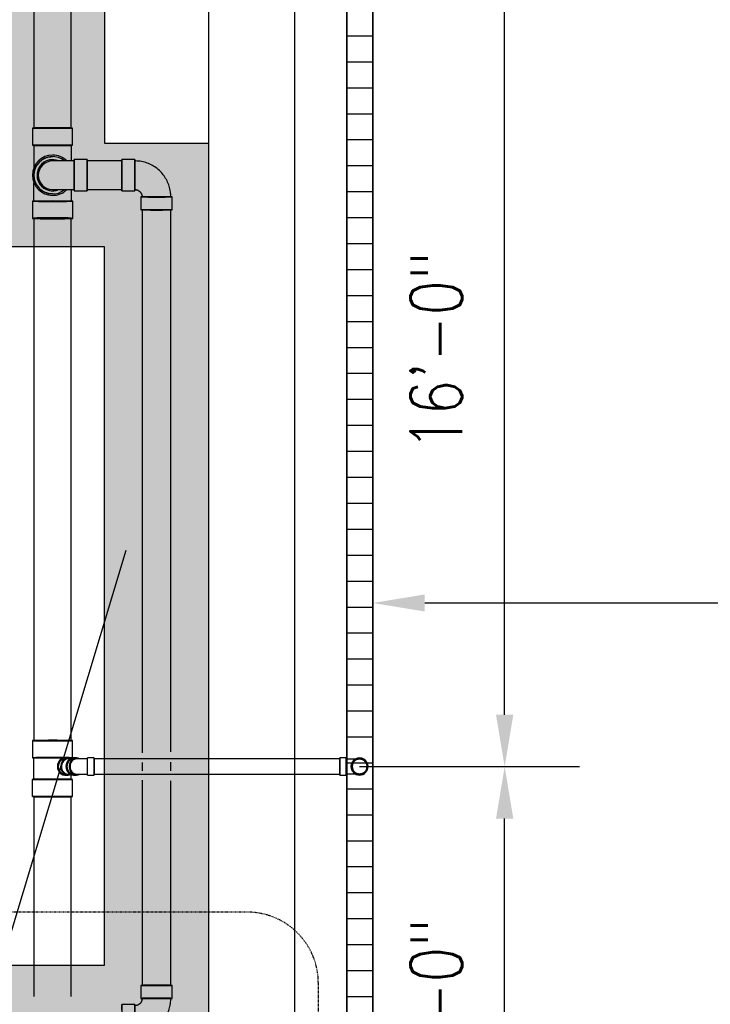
# Model space of a CAD drawing. Header units: inches. Extents: x -783 to 21281, y 0 to 3129.
# Tile 6 of 32: x 185 to 345, y 946 to 1174. Entities that reach past the tile are written whole.
import ezdxf
from ezdxf import colors
from ezdxf.entities.mleader import LeaderData, LeaderLine
from ezdxf.math import Vec2, Vec3

# ---------------------------------------------------------------- set-up
doc = ezdxf.new("R2010")
doc.units = ezdxf.units.IN
doc.header["$MEASUREMENT"] = 0
doc.linetypes.add('Dash', pattern=[0.25, 0.125, -0.125])
for name, color, linetype in [('A-DETL-THIN', 151, 'Continuous'), ('M-EQPM', 50, 'Continuous'), ('P-PIPE', 3, 'Continuous'), ('S-ANNO-DIMS', 1, 'Continuous'), ('S-ANNO-NOTE', 2, 'Continuous'), ('S-ANNO-SYMB', 2, 'Continuous')]:
    doc.layers.add(name, color=color, linetype=linetype)
doc.layers.add('A-WALL-PATT', color=9, linetype='Continuous', true_color=0x808080)
doc.styles.add('Annotative', font='romans.shx', dxfattribs={"width": 0.8, "height": 0.125})
doc.dimstyles.new('Annotative', dxfattribs={"dimscale": 0, "dimtxt": 0.125, "dimasz": 0.125, "dimexe": 0.18, "dimexo": 0.0625, "dimgap": 0.09, "dimtad": 1, "dimdec": 3, "dimzin": 3, "dimdsep": 46, "dimlunit": 4, "dimtxsty": 'Annotative', "dimcen": 0.09, "dimclrt": 2, "dimazin": 2, "dimtfac": 1, "dimtdec": 3, "dimtmove": 0, "dimatfit": 0, "dimfxl": 1, "dimtfill": 1, "dimfrac": 2, "dimtolj": 1, "dimtzin": 0, "dimarcsym": 0})
pattern_1 = [(228.0127875, (0.72, 1), (-8, -9), [0.134536, -13.31908805]), (184.9697407, (0.63, 0.9), (12, 1), [0.230868, -22.85592476]), (132.510447, (0.4, 0.88), (10, -11), [0.162788, -16.1160326]), (267.273689, (0.01, 0.63), (1, 20), [0.210238, -20.81355804]), (292.8336542, (0, 0.42), (-5, 12), [0.206155, -20.40937313]), (357.273689, (0.08, 0.23), (-20, 1), [0.210238, -20.81355804]), (37.6942405, (0.29, 0.22), (-13, -10), [0.278029, -27.52484855]), (72.2553284, (0.51, 0.39), (7, 22), [0.262488, -25.9863215]), (121.4295656, (0.59, 0.64), (-8, 13), [0.21095, -20.8840731]), (175.2363583, (0.48, 0.82), (11, -1), [0.240832, -11.80076258]), (222.3974378, (0.24, 0.84), (-12, -11), [0.311448, -30.833375]), (138.814075, (1, 0.62), (-7, 6), [0.106301, -10.5238448]), (171.4692344, (0.92, 0.69), (13, -2), [0.202237, -20.0215114]), (225, (0.72, 0.72), (-1e-16, -1), [0.141421, -1.27279256]), (203.1985905, (0.65, 0.84), (5, 2), [0.076158, -7.5396151]), (291.8014095, (0.58, 0.81), (-1, 3), [0.107703, -5.2774618]), (30.9637565, (0.62, 0.71), (3, 2), [0.174929, -5.6560229]), (161.565051, (0.77, 0.8), (2, -1), [0.126491, -3.03578666]), (16.3895403, (0, 0.81), (10, 3), [0.1772, -17.54284515]), (70.346176, (0.17, 0.86), (-4, -11), [0.148661, -14.71740775]), (293.1985905, (0.77, 1), (-2, 5), [0.152315, -7.4634581]), (343.6104597, (0.83, 0.86), (-10, 3), [0.1772, -17.54284515]), (339.443955, (0, 0.19), (-5, 2), [0.17088, -8.37312375]), (294.7751406, (0.16, 0.13), (-5, 11), [0.143178, -14.17464306]), (66.8014095, (0.78, 0), (2, 5), [0.152315, -7.4634581]), (17.3540246, (0.84, 0.14), (-13, -4), [0.167631, -16.5954236]), (69.443955, (0.29, 0), (-2, -5), [0.08544, -8.45856375]), (101.3099325, (0.72, 0), (-1, 4), [0.05099, -5.0480295]), (165.9637565, (0.71, 0.05), (3, -1), [0.206155, -3.91695063]), (186.009006, (0.51, 0.1), (10, 1), [0.19105, -18.91392317]), (303.690068, (0.62, 0.62), (-1, 2), [0.144222, -3.46132928]), (353.1572266, (0.7, 0.5), (17, -2), [0.251794, -24.92756262]), (60.945396, (0.95, 0.47), (-4, -7), [0.102956, -10.19267414]), (90, (1, 0.56), (-1, 1), [0.06, -0.94]), (120.2564372, (0.49, 0.13), (4, -7), [0.138924, -13.75352]), (48.0127875, (0.42, 0.25), (8, 9), [0.269072, -13.18455205]), (0, (0.6, 0.45), (1, 1), [0.26, -0.74]), (325.3048465, (0.86, 0.45), (10, -7), [0.158114, -15.6532743]), (254.054604, (0.99, 0.36), (-1, -4), [0.145602, -7.1345079]), (207.6459754, (0.95, 0.22), (-19, -10), [0.237065, -23.46947418]), (175.4260787, (0.74, 0.11), (-13, 1), [0.250799, -24.8290734])]

# ---------------------------------------------------------------- blocks, each defined once
blk = doc.blocks.new('Bend - PVC - Sch 40 - DWV_USACE - Standard-1141580-00_SP_Foundation Drainage Plan-TO FDN_DOC')
at = {"layer": 'P-PIPE'}
for p, q in [((196.42, 1131.78), (196.42, 1127.78)), ((205.73, 1127.78), (205.73, 1131.78))]:
    blk.add_line(p, q, dxfattribs=at)
at = {"layer": 'P-PIPE', "flags": 128}
for points in [[(196.76, 1137.78), (196.77, 1137.95), (196.78, 1138.13), (196.8, 1138.3), (196.82, 1138.47), (196.85, 1138.64), (196.89, 1138.81), (196.93, 1138.97), (196.98, 1139.14), (197.04, 1139.3), (197.11, 1139.46), (197.18, 1139.62), (197.25, 1139.77), (197.34, 1139.92), (197.42, 1140.07), (197.52, 1140.22), (197.62, 1140.36), (197.73, 1140.49), (197.84, 1140.62), (197.95, 1140.75), (198.07, 1140.87), (198.2, 1140.99), (198.33, 1141.1), (198.47, 1141.21), (198.61, 1141.31), (198.75, 1141.41), (198.9, 1141.5), (199.05, 1141.58), (199.2, 1141.66), (199.36, 1141.73), (199.52, 1141.8), (199.68, 1141.86), (199.84, 1141.91), (200.01, 1141.96), (200.18, 1142), (200.35, 1142.03), (200.52, 1142.06), (200.69, 1142.07), (200.86, 1142.09), (201.03, 1142.09), (201.08, 1142.09)], [(201.08, 1133.47), (200.9, 1133.47), (200.73, 1133.48), (200.56, 1133.5), (200.39, 1133.52), (200.22, 1133.55), (200.05, 1133.59), (199.88, 1133.64), (199.72, 1133.69), (199.56, 1133.74), (199.4, 1133.81), (199.24, 1133.88), (199.08, 1133.95), (198.93, 1134.04), (198.79, 1134.13), (198.64, 1134.22), (198.5, 1134.32), (198.36, 1134.43), (198.23, 1134.54), (198.11, 1134.65), (197.98, 1134.78), (197.87, 1134.9), (197.75, 1135.03), (197.65, 1135.17), (197.54, 1135.31), (197.45, 1135.45), (197.36, 1135.6), (197.27, 1135.75), (197.2, 1135.9), (197.12, 1136.06), (197.06, 1136.22), (197, 1136.38), (196.95, 1136.54), (196.9, 1136.71), (196.86, 1136.88), (196.83, 1137.05), (196.8, 1137.22), (196.78, 1137.39), (196.77, 1137.56), (196.77, 1137.73), (196.76, 1137.78)], [(196.76, 1131.78), (196.76, 1132.02), (196.76, 1132.27), (196.76, 1132.51), (196.76, 1132.75), (196.76, 1132.98), (196.76, 1133.22), (196.76, 1133.45), (196.76, 1133.68), (196.76, 1133.91), (196.76, 1134.14), (196.76, 1134.36), (196.76, 1134.57), (196.76, 1134.78), (196.76, 1134.99), (196.76, 1135.19), (196.76, 1135.39), (196.76, 1135.58), (196.76, 1135.76), (196.76, 1136.03)], [(205.39, 1134.47), (205.39, 1133.45), (205.39, 1133.22), (205.39, 1132.98), (205.39, 1132.75), (205.39, 1132.51), (205.39, 1132.27), (205.39, 1132.02), (205.39, 1131.78), (205.39, 1131.78)]]:
    blk.add_lwpolyline(points, dxfattribs=at)
at = {"layer": 'P-PIPE'}
for radius, start, end in [(4.66, 89.98, 269.98), (4.66, 89.98, 269.98), (4.66, 45.359, 89.98), (4.66, 67.6903, 89.98), (4.31, 50.185, 309.815), (4.66, 269.98, 314.641), (4.66, 269.98, 292.1312)]:
    blk.add_arc((201.08, 1137.78), radius, start, end, dxfattribs=at)
for centre, major_axis, start_param, end_param in [((201.08, 1131.78), (-4.66, 0), 4.712389, 7.853982), ((201.08, 1131.78), (-4.31, 0), 4.712389, 7.853982), ((201.08, 1131.78), (-4.66, 0), 1.570796, 4.712389), ((201.08, 1131.78), (-4.31, 0), 1.570796, 4.712389), ((201.07, 1127.78), (-4.66, 0), 4.712389, 7.853982), ((201.07, 1127.78), (-4.66, 0), 1.570796, 4.712389)]:
    blk.add_ellipse(centre, major_axis=major_axis, ratio=0.010271, start_param=start_param, end_param=end_param, dxfattribs=at)
blk = doc.blocks.new('Bend - PVC - Sch 40 - DWV_USACE - Standard-V11-00_SP_Foundation Drainage Plan-TO FDN_DOC')
at = {"layer": 'P-PIPE'}
for p, q in [((260.93, 1003.13), (259.43, 1003.13)), ((259.43, 1001.15), (259.43, 1003.13)), ((259.43, 1003.13), (259.43, 1001.15)), ((259.43, 1001.15), (259.43, 999.17)), ((259.43, 999.17), (259.43, 1001.15)), ((260.93, 1001.15), (260.93, 1003.13)), ((260.93, 1003.13), (260.93, 1001.15)), ((260.93, 1002.9), (261.06, 1002.9)), ((260.93, 1001.15), (260.93, 999.17)), ((260.93, 999.17), (260.93, 1001.15)), ((260.93, 1001.15), (260.93, 1001.15)), ((260.93, 1001.15), (260.93, 1001.15)), ((262.02, 1001.16), (262.02, 1001.15)), ((265.98, 1001.15), (265.98, 1001.16)), ((259.43, 999.17), (260.93, 999.17))]:
    blk.add_line(p, q, dxfattribs=at)
at = {"layer": 'P-PIPE', "flags": 128}
for points in [[(261.08, 1002.9), (261.18, 1002.9), (261.3, 1002.9), (261.42, 1002.9), (261.54, 1002.9), (261.66, 1002.9), (261.78, 1002.9), (261.9, 1002.9), (262.01, 1002.9), (262.13, 1002.9), (262.24, 1002.9), (262.35, 1002.9), (262.46, 1002.9), (262.56, 1002.9), (262.66, 1002.9), (262.76, 1002.9), (262.86, 1002.9), (262.95, 1002.9), (263.04, 1002.9), (263.13, 1002.9), (263.22, 1002.9), (263.3, 1002.9), (263.37, 1002.9), (263.44, 1002.9), (263.51, 1002.9), (263.58, 1002.9), (263.64, 1002.9), (263.69, 1002.9), (263.74, 1002.9), (263.79, 1002.9), (263.83, 1002.9), (263.87, 1002.9), (263.9, 1002.9), (263.93, 1002.9), (263.95, 1002.9), (263.97, 1002.9), (263.98, 1002.9), (263.99, 1002.9), (264, 1002.9), (264, 1002.9)], [(262.25, 1001.15), (262.25, 1001.22), (262.25, 1001.29), (262.26, 1001.36), (262.27, 1001.43), (262.28, 1001.5), (262.3, 1001.57), (262.32, 1001.64), (262.34, 1001.7), (262.36, 1001.77), (262.39, 1001.83), (262.41, 1001.9), (262.45, 1001.96), (262.48, 1002.02), (262.51, 1002.08), (262.55, 1002.14), (262.59, 1002.2), (262.64, 1002.25), (262.68, 1002.31), (262.73, 1002.36), (262.78, 1002.41), (262.83, 1002.46), (262.88, 1002.5), (262.94, 1002.55), (262.99, 1002.59), (263.05, 1002.63), (263.11, 1002.66), (263.17, 1002.7), (263.23, 1002.73), (263.3, 1002.76), (263.36, 1002.78), (263.43, 1002.81), (263.5, 1002.83), (263.56, 1002.85), (263.63, 1002.86), (263.7, 1002.88), (263.77, 1002.89), (263.84, 1002.9), (263.91, 1002.9), (263.98, 1002.9), (264, 1002.9)], [(264, 999.4), (263.93, 999.4), (263.86, 999.41), (263.79, 999.42), (263.72, 999.43), (263.65, 999.44), (263.58, 999.45), (263.51, 999.47), (263.45, 999.49), (263.38, 999.52), (263.32, 999.54), (263.25, 999.57), (263.19, 999.6), (263.13, 999.63), (263.07, 999.67), (263.01, 999.71), (262.95, 999.75), (262.9, 999.79), (262.84, 999.84), (262.79, 999.88), (262.74, 999.93), (262.69, 999.99), (262.65, 1000.04), (262.61, 1000.09), (262.56, 1000.15), (262.52, 1000.21), (262.49, 1000.27), (262.45, 1000.33), (262.42, 1000.39), (262.39, 1000.45), (262.37, 1000.52), (262.34, 1000.58), (262.32, 1000.65), (262.3, 1000.72), (262.29, 1000.79), (262.27, 1000.86), (262.26, 1000.92), (262.25, 1000.99), (262.25, 1001.06), (262.25, 1001.13), (262.25, 1001.15)], [(264, 1002.9), (264.07, 1002.9), (264.14, 1002.9), (264.21, 1002.89), (264.28, 1002.88), (264.35, 1002.87), (264.41, 1002.85), (264.48, 1002.83), (264.55, 1002.81), (264.61, 1002.79), (264.68, 1002.76), (264.74, 1002.74), (264.81, 1002.71), (264.87, 1002.67), (264.93, 1002.64), (264.99, 1002.6), (265.04, 1002.56), (265.1, 1002.51), (265.15, 1002.47), (265.2, 1002.42), (265.25, 1002.37), (265.3, 1002.32), (265.35, 1002.27), (265.39, 1002.21), (265.43, 1002.16), (265.47, 1002.1), (265.51, 1002.04), (265.54, 1001.98), (265.57, 1001.92), (265.6, 1001.85), (265.63, 1001.79), (265.65, 1001.72), (265.67, 1001.65), (265.69, 1001.59), (265.71, 1001.52), (265.72, 1001.45), (265.73, 1001.38), (265.74, 1001.31), (265.75, 1001.24), (265.75, 1001.17), (265.75, 1001.15)], [(265.75, 1001.15), (265.75, 1001.08), (265.74, 1001.01), (265.73, 1000.94), (265.72, 1000.87), (265.71, 1000.81), (265.7, 1000.74), (265.68, 1000.67), (265.66, 1000.6), (265.64, 1000.54), (265.61, 1000.47), (265.58, 1000.41), (265.55, 1000.34), (265.52, 1000.28), (265.48, 1000.22), (265.44, 1000.16), (265.4, 1000.11), (265.36, 1000.05), (265.31, 1000), (265.27, 999.95), (265.22, 999.9), (265.17, 999.85), (265.11, 999.8), (265.06, 999.76), (265, 999.72), (264.94, 999.68), (264.88, 999.64), (264.82, 999.61), (264.76, 999.58), (264.7, 999.55), (264.63, 999.52), (264.57, 999.5), (264.5, 999.48), (264.43, 999.46), (264.36, 999.44), (264.29, 999.43), (264.23, 999.42), (264.16, 999.41), (264.09, 999.41), (264.02, 999.4), (264, 999.4)], [(261.08, 999.4), (260.97, 999.4), (260.93, 999.4)], [(264, 999.4), (263.99, 999.4), (263.99, 999.4), (263.98, 999.4), (263.96, 999.4), (263.94, 999.4), (263.91, 999.4), (263.88, 999.4), (263.84, 999.4), (263.8, 999.4), (263.76, 999.4), (263.71, 999.4), (263.65, 999.4), (263.59, 999.4), (263.53, 999.4), (263.46, 999.4), (263.39, 999.4), (263.32, 999.4), (263.24, 999.4), (263.15, 999.4), (263.07, 999.4), (262.98, 999.4), (262.89, 999.4), (262.79, 999.4), (262.69, 999.4), (262.59, 999.4), (262.48, 999.4), (262.38, 999.4), (262.27, 999.4), (262.16, 999.4), (262.04, 999.4), (261.93, 999.4), (261.81, 999.4), (261.69, 999.4), (261.58, 999.4), (261.45, 999.4), (261.33, 999.4), (261.21, 999.4), (261.09, 999.4)]]:
    blk.add_lwpolyline(points, dxfattribs=at)
at = {"layer": 'P-PIPE'}
for centre, major_axis, start_param, end_param in [((264, 1001.15), (1.98, 0), 0, 3.141593), ((264, 1001.16), (1.98, 0), 0, 3.141593), ((264, 1001.16), (1.98, 0), 3.141593, 6.283185), ((264, 1001.15), (1.98, 0), 3.141593, 6.283185), ((264, 1001.15), (1.75, 0), 0, 3.141593), ((264, 1001.15), (1.75, 0), 3.141593, 6.283185)]:
    blk.add_ellipse(centre, major_axis=major_axis, ratio=0.999999, start_param=start_param, end_param=end_param, dxfattribs=at)
blk = doc.blocks.new('Bend - PVC - Sch 40 - DWV_USACE - Standard-V13-00_SP_Foundation Drainage Plan-TO FDN_DOC')
at = {"layer": 'P-PIPE'}
for p, q in [((220.47, 950.56), (220.47, 947.56)), ((227.68, 947.56), (227.68, 950.56)), ((219.08, 946.17), (216.08, 946.17)), ((216.08, 938.96), (219.08, 938.96))]:
    blk.add_line(p, q, dxfattribs=at)
at = {"layer": 'P-PIPE', "flags": 128}
for points in [[(220.76, 947.49), (220.76, 947.43), (220.75, 947.36), (220.74, 947.29), (220.73, 947.23), (220.72, 947.16), (220.7, 947.1), (220.68, 947.03), (220.66, 946.97), (220.63, 946.91), (220.6, 946.84), (220.57, 946.78), (220.54, 946.72), (220.51, 946.67), (220.47, 946.61), (220.43, 946.55), (220.39, 946.5), (220.35, 946.45), (220.3, 946.4), (220.27, 946.37)], [(224.96, 941.68), (225.19, 941.92), (225.41, 942.17), (225.62, 942.43), (225.82, 942.7), (226.01, 942.97), (226.18, 943.25), (226.35, 943.54), (226.51, 943.83), (226.65, 944.13), (226.78, 944.44), (226.9, 944.75), (227.01, 945.06), (227.1, 945.38), (227.18, 945.71), (227.25, 946.03), (227.3, 946.36), (227.34, 946.69), (227.37, 947.02), (227.39, 947.35), (227.39, 947.56)], [(220.27, 946.37), (220.22, 946.32), (220.17, 946.28), (220.12, 946.24), (220.07, 946.19), (220.01, 946.16), (219.95, 946.12), (219.89, 946.09), (219.83, 946.05), (219.77, 946.03), (219.71, 946), (219.65, 945.97), (219.58, 945.95), (219.52, 945.93), (219.45, 945.92), (219.39, 945.9), (219.32, 945.89), (219.26, 945.88), (219.19, 945.88), (219.12, 945.88), (219.08, 945.88)], [(219.08, 939.25), (219.41, 939.26), (219.74, 939.28), (220.07, 939.31), (220.4, 939.36), (220.73, 939.42), (221.05, 939.49), (221.37, 939.57), (221.69, 939.67), (222.01, 939.78), (222.31, 939.91), (222.62, 940.04), (222.92, 940.19), (223.21, 940.35), (223.49, 940.52), (223.77, 940.7), (224.04, 940.9), (224.3, 941.1), (224.56, 941.31), (224.8, 941.54), (224.96, 941.68)]]:
    blk.add_lwpolyline(points, dxfattribs=at)
at = {"layer": 'P-PIPE'}
for centre, major_axis, start_param, end_param in [((224.08, 950.56), (3.6, 0), 3.131177, 6.27277), ((224.08, 950.56), (3.6, 0), 6.27277, 9.414362), ((224.08, 947.56), (3.6, 0), 3.131177, 6.27277), ((224.08, 947.56), (3.6, 0), 6.27277, 9.414362), ((224.08, 947.56), (3.31, 0), 3.131177, 6.27277), ((224.08, 947.56), (3.31, 0), 6.27277, 9.414362), ((216.08, 942.56), (0, 3.6), 0.010416, 3.152008), ((216.08, 942.56), (0, 3.6), 3.152008, 6.293601), ((219.08, 942.56), (0, 3.6), 0.010416, 3.152008), ((219.08, 942.56), (0, 3.31), 0.010416, 3.152008), ((219.08, 942.56), (0, 3.6), 3.152008, 6.293601), ((219.08, 942.56), (0, 3.31), 3.152008, 6.293601)]:
    blk.add_ellipse(centre, major_axis=major_axis, ratio=0.010416, start_param=start_param, end_param=end_param, dxfattribs=at)
blk = doc.blocks.new('Bend - PVC - Sch 40 - DWV_USACE - Standard-1148482-00_SP_Foundation Drainage Plan-TO FDN_DOC')
at = {"layer": 'P-PIPE'}
for p, q in [((219.08, 1141.38), (216.08, 1141.38)), ((216.08, 1134.17), (219.08, 1134.17)), ((220.47, 1132.78), (220.47, 1129.78)), ((227.68, 1129.78), (227.68, 1132.78))]:
    blk.add_line(p, q, dxfattribs=at)
at = {"layer": 'P-PIPE', "flags": 128}
for points in [[(227.35, 1133.62), (227.31, 1133.95), (227.25, 1134.28), (227.19, 1134.61), (227.11, 1134.93), (227.01, 1135.25), (226.91, 1135.56), (226.79, 1135.87), (226.66, 1136.18), (226.52, 1136.48), (226.37, 1136.78), (226.2, 1137.06), (226.02, 1137.35), (225.84, 1137.62), (225.64, 1137.89), (225.43, 1138.14), (225.21, 1138.39), (224.98, 1138.63), (224.74, 1138.87), (224.49, 1139.09), (224.23, 1139.3), (223.97, 1139.5), (223.7, 1139.69), (223.42, 1139.87), (223.13, 1140.04), (222.84, 1140.19), (222.54, 1140.34), (222.23, 1140.47), (221.92, 1140.59), (221.61, 1140.7), (221.29, 1140.79), (220.97, 1140.87), (220.64, 1140.94), (220.31, 1141), (219.98, 1141.04), (219.65, 1141.07), (219.32, 1141.09), (219.08, 1141.09)], [(219.08, 1134.47), (219.14, 1134.47), (219.21, 1134.46), (219.28, 1134.45), (219.35, 1134.45), (219.41, 1134.43), (219.48, 1134.42), (219.54, 1134.4), (219.61, 1134.38), (219.67, 1134.36), (219.73, 1134.33), (219.8, 1134.31), (219.86, 1134.28), (219.92, 1134.24), (219.97, 1134.21), (220.03, 1134.17), (220.09, 1134.13), (220.14, 1134.09), (220.19, 1134.05), (220.24, 1134), (220.29, 1133.95), (220.33, 1133.91), (220.38, 1133.85), (220.42, 1133.8), (220.46, 1133.75), (220.5, 1133.69), (220.53, 1133.63), (220.57, 1133.57), (220.6, 1133.51), (220.62, 1133.45), (220.65, 1133.39), (220.67, 1133.33), (220.69, 1133.26), (220.71, 1133.2), (220.73, 1133.13), (220.74, 1133.07), (220.75, 1133), (220.76, 1132.95)], [(227.39, 1132.78), (227.38, 1133.11), (227.36, 1133.44), (227.35, 1133.62)], [(220.76, 1132.95), (220.76, 1132.88), (220.76, 1132.82), (220.76, 1132.78)]]:
    blk.add_lwpolyline(points, dxfattribs=at)
at = {"layer": 'P-PIPE'}
for centre, major_axis, ratio, start_param, end_param in [((216.08, 1137.78), (0, 3.6), 0.001061, 0, 3.131176), ((216.08, 1137.78), (0, 3.6), 0.001061, 3.141593, 6.272769), ((219.08, 1137.78), (0, 3.6), 0.001061, 0, 3.131176), ((219.08, 1137.78), (0, 3.31), 0.001061, 6.272769, 9.414362), ((219.08, 1137.78), (0, 3.6), 0.001061, 3.141593, 6.272769), ((219.08, 1137.78), (0, 3.31), 0.001061, 3.131176, 6.272769), ((224.08, 1132.78), (3.6, 0), 0.010416, 0.001061, 3.141593), ((224.08, 1132.78), (3.6, 0), 0.010416, 3.142653, 6.283185), ((224.08, 1132.78), (3.31, 0), 0.010416, 0.001061, 3.141593), ((224.08, 1132.78), (3.31, 0), 0.010416, 3.142653, 6.283185), ((224.08, 1129.78), (-3.6, 0), 0.010416, 3.142653, 6.283185), ((224.08, 1129.78), (-3.6, 0), 0.010416, 0.001061, 3.141593)]:
    blk.add_ellipse(centre, major_axis=major_axis, ratio=ratio, start_param=start_param, end_param=end_param, dxfattribs=at)
blk = doc.blocks.new('Bend - PVC - Sch 40 - DWV_USACE - Standard-1148485-00_SP_Foundation Drainage Plan-TO FDN_DOC')
at = {"layer": 'P-PIPE'}
for p, q in [((209.08, 1141.38), (206.08, 1141.38)), ((206.08, 1134.17), (209.08, 1134.17))]:
    blk.add_line(p, q, dxfattribs=at)
at = {"layer": 'P-PIPE', "flags": 128}
for points in [[(206.08, 1141.09), (205.88, 1141.09), (205.68, 1141.09), (205.48, 1141.09), (205.28, 1141.09), (205.08, 1141.09), (204.89, 1141.09), (204.69, 1141.09), (204.5, 1141.09), (204.31, 1141.09), (204.13, 1141.09), (203.95, 1141.09), (203.77, 1141.09), (203.59, 1141.09), (203.42, 1141.09), (203.25, 1141.09), (203.09, 1141.09), (202.93, 1141.09), (202.78, 1141.09), (202.63, 1141.09), (202.49, 1141.09), (202.35, 1141.09), (202.22, 1141.09), (202.1, 1141.09), (201.98, 1141.09), (201.87, 1141.09), (201.76, 1141.09), (201.67, 1141.09), (201.58, 1141.09), (201.49, 1141.09), (201.42, 1141.09), (201.35, 1141.09), (201.29, 1141.09), (201.23, 1141.09), (201.19, 1141.09), (201.15, 1141.09), (201.12, 1141.09), (201.1, 1141.09), (201.08, 1141.09), (201.08, 1141.09), (201.08, 1141.09)], [(201.08, 1134.47), (201.08, 1134.47), (201.09, 1134.47), (201.11, 1134.47), (201.14, 1134.47), (201.18, 1134.47), (201.22, 1134.47), (201.27, 1134.47), (201.33, 1134.47), (201.4, 1134.47), (201.47, 1134.47), (201.55, 1134.47), (201.64, 1134.47), (201.74, 1134.47), (201.84, 1134.47), (201.95, 1134.47), (202.07, 1134.47), (202.19, 1134.47), (202.32, 1134.47), (202.45, 1134.47), (202.6, 1134.47), (202.74, 1134.47), (202.89, 1134.47), (203.05, 1134.47), (203.21, 1134.47), (203.38, 1134.47), (203.55, 1134.47), (203.72, 1134.47), (203.9, 1134.47), (204.08, 1134.47), (204.27, 1134.47), (204.46, 1134.47), (204.65, 1134.47), (204.84, 1134.47), (205.04, 1134.47), (205.23, 1134.47), (205.43, 1134.47), (205.63, 1134.47), (205.83, 1134.47), (206.03, 1134.47), (206.08, 1134.47)]]:
    blk.add_lwpolyline(points, dxfattribs=at)
at = {"layer": 'P-PIPE'}
for radius, start, end in [(3.6, 90, 270), (3.6, 66.7789, 293.2211), (3.31, 90, 270)]:
    blk.add_arc((201.08, 1137.78), radius, start, end, dxfattribs=at)
for centre, major_axis, start_param, end_param in [((206.08, 1137.78), (0, 3.6), 4.712389, 7.853982), ((206.08, 1137.78), (0, 3.31), 4.712389, 7.853982), ((209.08, 1137.78), (0, 3.6), 4.712389, 7.853982), ((206.08, 1137.78), (0, 3.6), 1.570796, 4.712389), ((206.08, 1137.78), (0, 3.31), 1.570796, 4.712389), ((209.08, 1137.78), (0, 3.6), 1.570796, 4.712389)]:
    blk.add_ellipse(centre, major_axis=major_axis, ratio=0.001061, start_param=start_param, end_param=end_param, dxfattribs=at)
blk = doc.blocks.new('Bend - PVC - Sch 40 - DWV_USACE - Standard-1110594-00_SP_Foundation Drainage Plan-TO FDN_DOC')
at = {"layer": 'P-PIPE'}
for p, q in [((206.67, 1387.02), (205.92, 1387.02)), ((210.71, 1387.02), (209.21, 1387.02)), ((209.21, 1383.06), (209.21, 1387.02)), ((210.71, 1383.06), (210.71, 1387.02)), ((209.21, 1385.04), (209.21, 1385.04)), ((209.21, 1385.04), (209.21, 1385.04)), ((209.21, 1385.04), (209.21, 1385.04)), ((209.21, 1385.04), (209.21, 1385.04)), ((210.71, 1385.04), (210.71, 1385.04)), ((210.71, 1385.04), (210.71, 1385.04)), ((205.92, 1383.06), (206.67, 1383.06)), ((209.21, 1383.06), (210.71, 1383.06))]:
    blk.add_line(p, q, dxfattribs=at)
at = {"layer": 'P-PIPE', "flags": 128}
for points in [[(209.21, 1386.79), (209.09, 1386.79), (208.97, 1386.79), (208.86, 1386.79), (208.74, 1386.79), (208.63, 1386.79), (208.51, 1386.79), (208.4, 1386.79), (208.29, 1386.79), (208.18, 1386.79), (208.07, 1386.79), (207.96, 1386.79), (207.86, 1386.79), (207.75, 1386.79), (207.65, 1386.79), (207.56, 1386.79), (207.46, 1386.79), (207.37, 1386.79), (207.28, 1386.79), (207.19, 1386.79), (207.11, 1386.79), (207.03, 1386.79), (206.95, 1386.79), (206.88, 1386.79), (206.81, 1386.79), (206.75, 1386.79), (206.68, 1386.79), (206.67, 1386.79)], [(206.67, 1383.29), (206.73, 1383.29), (206.8, 1383.29), (206.87, 1383.29), (206.94, 1383.29), (207.02, 1383.29), (207.09, 1383.29), (207.18, 1383.29), (207.26, 1383.29), (207.35, 1383.29), (207.44, 1383.29), (207.54, 1383.29), (207.64, 1383.29), (207.74, 1383.29), (207.84, 1383.29), (207.94, 1383.29), (208.05, 1383.29), (208.16, 1383.29), (208.27, 1383.29), (208.38, 1383.29), (208.49, 1383.29), (208.6, 1383.29), (208.72, 1383.29), (208.84, 1383.29), (208.95, 1383.29), (209.07, 1383.29), (209.19, 1383.29), (209.21, 1383.29)]]:
    blk.add_lwpolyline(points, dxfattribs=at)
at = {"layer": 'P-PIPE'}
for centre, major_axis, start_param, end_param in [((205.92, 1385.04), (0, 1.98), 6.062597, 7.853982), ((206.67, 1385.04), (0, 1.98), 5.813092, 7.853982), ((206.67, 1385.04), (0, 1.75), 6.283185, 7.853982), ((205.92, 1385.04), (0, 1.98), 1.570796, 3.141593), ((206.67, 1385.04), (0, 1.98), 1.570796, 3.627428), ((206.67, 1385.04), (0, 1.75), 1.570796, 3.141593)]:
    blk.add_ellipse(centre, major_axis=major_axis, ratio=0.866025, start_param=start_param, end_param=end_param, dxfattribs=at)
blk = doc.blocks.new('Mechanical_Box_H_rvt-1-00_SP_Foundation Drainage Plan-TO FDN_DOC')
at = {"layer": 'A-DETL-THIN'}
for p, q in [((261.08, 1481.16), (261.08, 905.21)), ((261.08, 905.21), (261.08, 1481.16)), ((267.08, 905.21), (267.08, 1475.16)), ((267.08, 1475.16), (267.08, 905.21))]:
    blk.add_line(p, q, dxfattribs=at)
at = {"layer": 'P-PIPE'}
for p, q in [((188.76, 1186.23), (188.76, 1148.68)), ((197.39, 1148.68), (197.39, 1186.23)), ((188.44, 1148.68), (188.44, 1144.7)), ((197.71, 1144.7), (197.71, 1148.68)), ((209.08, 1141.09), (201.08, 1141.09)), ((201.08, 1134.47), (209.08, 1134.47)), ((213.76, 1129.78), (213.76, 1004.34)), ((220.39, 1004.5), (220.39, 1129.78)), ((188.76, 1127.88), (188.72, 1007.11)), ((197.34, 1007.11), (197.39, 1127.88)), ((188.4, 1007.15), (188.4, 1003.17)), ((197.66, 1003.17), (197.67, 1007.15)), ((188.69, 1003.17), (188.69, 998.18)), ((196.67, 1003.13), (195.89, 1003.14)), ((197.08, 1002.9), (196.65, 1002.9)), ((237.08, 1002.9), (202.66, 1002.9)), ((202.66, 1001.15), (202.66, 1002.9)), ((202.66, 1002.9), (202.66, 1001.15)), ((202.66, 999.4), (202.66, 1001.15)), ((202.66, 1001.15), (202.66, 999.4)), ((213.76, 1002.08), (213.76, 1000.18)), ((220.39, 1000.15), (220.39, 1002.13)), ((259.43, 1002.9), (237.08, 1002.9)), ((259.43, 1002.9), (259.43, 1001.15)), ((259.43, 1001.15), (259.43, 1002.9)), ((259.43, 1001.15), (259.43, 999.4)), ((259.43, 999.4), (259.43, 1001.15)), ((195.89, 999.18), (196.61, 999.17)), ((196.64, 999.4), (197.08, 999.4)), ((197.37, 998.19), (197.37, 999.26)), ((202.66, 999.4), (237.08, 999.4)), ((237.08, 999.4), (259.43, 999.4)), ((188.39, 998.18), (188.39, 994.2)), ((197.66, 994.2), (197.66, 998.17)), ((213.76, 997.99), (213.76, 950.56)), ((220.39, 950.56), (220.39, 997.86)), ((188.72, 994.16), (188.72, 948.02)), ((197.34, 948.02), (197.34, 994.16))]:
    blk.add_line(p, q, dxfattribs=at)
at = {"layer": 'P-PIPE', "flags": 128}
for points in [[(188.74, 1144.7), (188.74, 1144.42), (188.74, 1144.14), (188.74, 1143.86), (188.74, 1143.59), (188.74, 1143.31), (188.74, 1143.04), (188.74, 1142.77), (188.74, 1142.5), (188.74, 1142.24), (188.74, 1141.98), (188.74, 1141.73), (188.74, 1141.48), (188.74, 1141.24), (188.74, 1141), (188.74, 1140.76), (188.74, 1140.54), (188.74, 1140.32), (188.74, 1140.11), (188.74, 1139.9), (188.74, 1139.46)], [(197.42, 1141.09), (197.42, 1141.48), (197.42, 1141.73), (197.42, 1141.98), (197.42, 1142.24), (197.42, 1142.5), (197.42, 1142.77), (197.42, 1143.04), (197.42, 1143.31), (197.42, 1143.58), (197.42, 1143.86), (197.42, 1144.14), (197.42, 1144.42), (197.42, 1144.7), (197.42, 1144.7)]]:
    blk.add_lwpolyline(points, dxfattribs=at)
at = {"layer": 'P-PIPE'}
for centre, radius, start, end in [((193.08, 1137.78), 3.6, 90, 270), ((193.08, 1137.78), 3.6, 90, 270), ((264.08, 1001.16), 1.75, 0, 180), ((264.08, 1001.16), 1.75, 180, 0)]:
    blk.add_arc(centre, radius, start, end, dxfattribs=at)
for centre, major_axis, ratio, start_param, end_param in [((193.08, 1148.68), (4.63, 0), 0.010399, 1.570796, 4.712389), ((193.08, 1148.68), (-4.31, 0), 0.010399, 4.712389, 6.283185), ((193.08, 1148.68), (4.31, 0), 0.010399, 3.141593, 4.712389), ((193.08, 1148.68), (-4.63, 0), 0.010399, 1.570796, 4.712389), ((193.08, 1148.68), (-4.31, 0), 0.010399, 3.141593, 4.712389), ((193.08, 1148.68), (4.31, 0), 0.010399, 4.712389, 6.283185), ((193.08, 1144.7), (-4.63, 0), 0.010399, 4.712389, 7.853982), ((193.08, 1144.7), (4.34, 0), 0.010399, 1.570796, 4.712389), ((193.08, 1144.7), (4.63, 0), 0.010399, 4.712389, 7.853982), ((193.08, 1144.7), (4.34, 0), 0.010399, 4.712389, 7.853982), ((201.08, 1137.78), (0, 3.31), 0.001061, 0, 1.570796), ((201.08, 1137.78), (0, 3.31), 0.001061, 4.712389, 6.283185), ((209.08, 1137.78), (0, 3.31), 0.001061, 0, 1.570796), ((209.08, 1137.78), (0, 3.31), 0.001061, 4.712389, 6.283185), ((201.08, 1137.78), (0, 3.31), 0.001061, 1.570796, 3.141593), ((201.08, 1137.78), (0, 3.31), 0.001061, 3.141593, 4.712389), ((209.08, 1137.78), (0, 3.31), 0.001061, 1.570796, 3.141593), ((209.08, 1137.78), (0, 3.31), 0.001061, 3.141593, 4.712389), ((217.08, 1129.78), (3.31, 0), 0.010416, 1.570796, 3.141593), ((217.08, 1129.78), (3.31, 0), 0.010416, 3.141593, 4.712389), ((217.08, 1129.78), (3.31, 0), 0.010416, 0, 1.570796), ((217.08, 1129.78), (3.31, 0), 0.010416, 4.712389, 6.283185), ((193.07, 1127.88), (-4.31, 0), 0.010271, 4.712389, 6.283185), ((193.07, 1127.88), (-4.31, 0), 0.010271, 0, 1.570796), ((193.07, 1127.88), (-4.31, 0), 0.010271, 3.141593, 4.712389), ((193.07, 1127.88), (-4.31, 0), 0.010271, 1.570796, 3.141593), ((193.03, 1007.15), (-4.63, 0), 0.010234, 5.497816, 6.283185), ((193.03, 1007.15), (-4.63, 0), 0.010234, 0.000028, 2.356223), ((193.03, 1007.11), (-4.31, 0), 0.010271, 4.712389, 6.283185), ((193.03, 1007.11), (-4.31, 0), 0.010271, 0, 1.570796), ((193.03, 1007.15), (-4.63, 0), 0.010234, 3.141621, 5.497816), ((193.03, 1007.11), (-4.31, 0), 0.010271, 3.141593, 4.712389), ((193.03, 1007.11), (-4.31, 0), 0.010271, 1.570796, 3.141593), ((193.03, 1007.15), (-4.63, 0), 0.010234, 2.356223, 3.141593), ((193.03, 1003.17), (-4.63, 0), 0.010234, 5.497816, 6.283185), ((193.03, 1003.17), (-4.63, 0), 0.010234, 0.000028, 2.356223), ((193.03, 1003.17), (-4.34, 0), 0.010234, 5.497816, 6.283185), ((193.03, 1003.17), (-4.34, 0), 0.010234, 0.000028, 2.356223), ((193.03, 1003.17), (-4.63, 0), 0.010234, 3.141621, 5.497816), ((193.03, 1003.17), (-4.34, 0), 0.010234, 3.141621, 5.497816), ((195.89, 1001.16), (0.04, 1.98), 0.865978, 0.02083, 3.162423), ((195.89, 1001.16), (0.03, 1.75), 0.865978, 0.034183, 3.107409), ((196.64, 1001.15), (0.04, 1.98), 0.865978, -0.350594, 3.52864), ((196.64, 1001.15), (0, 1.75), 0.866025, 0, 1.570796), ((196.64, 1001.15), (0, 1.75), 0.866025, 1.570796, 3.141593), ((193.03, 1003.17), (-4.34, 0), 0.010234, 2.356223, 3.141593), ((193.03, 1003.17), (-4.63, 0), 0.010234, 2.356223, 3.141593), ((197.88, 1001.15), (0, 1.75), 0.866025, 0, 1.570796), ((197.88, 1001.15), (0, 1.75), 0.866025, 1.570796, 3.107294), ((193.03, 998.18), (-4.63, 0), 0.010234, 5.497816, 6.283185), ((193.03, 998.18), (-4.63, 0), 0.010234, 0.000028, 2.356223), ((193.03, 998.18), (-4.34, 0), 0.010234, 5.497816, 6.283185), ((193.03, 998.18), (-4.34, 0), 0.010234, 0.000028, 2.356223), ((193.03, 998.18), (-4.63, 0), 0.010234, 3.141621, 5.497816), ((193.03, 998.18), (-4.34, 0), 0.010234, 3.141621, 5.497816), ((193.03, 998.18), (-4.34, 0), 0.010234, 2.356223, 3.141593), ((193.03, 998.18), (-4.63, 0), 0.010234, 2.356223, 3.141593), ((193.03, 994.2), (-4.63, 0), 0.010234, 5.497816, 6.283185), ((193.03, 994.2), (-4.63, 0), 0.010234, 0.000028, 2.356223), ((193.03, 994.16), (4.31, 0), 0.010416, 1.570796, 3.141593), ((193.03, 994.16), (4.31, 0), 0.010416, 3.141593, 4.712389), ((193.03, 994.2), (-4.63, 0), 0.010234, 3.141621, 5.497816), ((193.03, 994.16), (4.31, 0), 0.010416, 0, 1.570796), ((193.03, 994.16), (4.31, 0), 0.010416, 4.712389, 6.283185), ((193.03, 994.2), (-4.63, 0), 0.010234, 2.356223, 3.141593), ((217.08, 950.56), (3.31, 0), 0.010416, 1.570796, 3.141593), ((217.08, 950.56), (3.31, 0), 0.010416, 3.141593, 4.712389), ((217.08, 950.56), (3.31, 0), 0.010416, 0, 1.570796), ((217.08, 950.56), (3.31, 0), 0.010416, 4.712389, 6.283185)]:
    blk.add_ellipse(centre, major_axis=major_axis, ratio=ratio, start_param=start_param, end_param=end_param, dxfattribs=at)
at = {"layer": 'P-PIPE', "color": 3, "lineweight": 9}
for name, p in [('Bend - PVC - Sch 40 - DWV_USACE - Standard-1141580-00_SP_Foundation Drainage Plan-TO FDN_DOC', (-8, 0)), ('Bend - PVC - Sch 40 - DWV_USACE - Standard-1148485-00_SP_Foundation Drainage Plan-TO FDN_DOC', (-8, 0)), ('Bend - PVC - Sch 40 - DWV_USACE - Standard-1148482-00_SP_Foundation Drainage Plan-TO FDN_DOC', (-7, 0)), ('Bend - PVC - Sch 40 - DWV_USACE - Standard-1110594-00_SP_Foundation Drainage Plan-TO FDN_DOC', (-8.05, -383.89)), ('Bend - PVC - Sch 40 - DWV_USACE - Standard-V11-00_SP_Foundation Drainage Plan-TO FDN_DOC', (0, 0)), ('Bend - PVC - Sch 40 - DWV_USACE - Standard-V13-00_SP_Foundation Drainage Plan-TO FDN_DOC', (-7, 0))]:
    blk.add_blockref(name, p, dxfattribs=at)
blk = doc.blocks.new('*D39')
at = {"layer": 'Defpoints', "color": 0, "transparency": 16777216}
for p in [(289.05, 1193.11), (297.53, 1193.11), (289.05, 1001.11)]:
    blk.add_point(p, dxfattribs=at)
at = {"layer": 'S-ANNO-DIMS', "color": 0, "lineweight": -2, "transparency": 16777216}
for p, q in [((295.05, 1193.11), (314.81, 1193.11)), ((297.53, 1013.11), (297.53, 1181.11)), ((295.05, 1001.11), (314.81, 1001.11))]:
    blk.add_line(p, q, dxfattribs=at)
at = {"layer": 'S-ANNO-DIMS', "color": 0, "transparency": 16777216}
for points in [[(295.53, 1181.11), (299.53, 1181.11), (297.53, 1193.11)], [(295.53, 1013.11), (299.53, 1013.11), (297.53, 1001.11)]]:
    blk.add_solid(points, dxfattribs=at)
at = {"layer": 'S-ANNO-DIMS', "color": 2, "lineweight": -3, "transparency": 16777216, "insert": (281.75, 1097.11), "char_height": 12, "attachment_point": 5, "rotation": 90, "style": 'Annotative', "bg_fill": 3, "box_fill_scale": 1.25, "bg_fill_color": 256, "bg_fill_true_color": 13158600, "bg_fill_transparency": 0}
blk.add_mtext('\\A1;16\'-0"', dxfattribs=at)
blk = doc.blocks.new('*D40')
at = {"layer": 'Defpoints', "color": 0, "transparency": 16777216}
for p in [(257.96, 1001.11), (297.53, 1001.11), (289.05, 893.11)]:
    blk.add_point(p, dxfattribs=at)
at = {"layer": 'S-ANNO-DIMS', "color": 0, "lineweight": -2, "transparency": 16777216}
for p, q in [((263.96, 1001.11), (314.81, 1001.11)), ((297.53, 905.11), (297.53, 989.11)), ((295.05, 893.11), (314.81, 893.11))]:
    blk.add_line(p, q, dxfattribs=at)
at = {"layer": 'S-ANNO-DIMS', "color": 0, "transparency": 16777216}
for points in [[(295.53, 989.11), (299.53, 989.11), (297.53, 1001.11)], [(295.53, 905.11), (299.53, 905.11), (297.53, 893.11)]]:
    blk.add_solid(points, dxfattribs=at)
at = {"layer": 'S-ANNO-DIMS', "color": 2, "lineweight": -3, "transparency": 16777216, "insert": (281.75, 947.11), "char_height": 12, "attachment_point": 5, "rotation": 90, "style": 'Annotative', "bg_fill": 3, "box_fill_scale": 1.25, "bg_fill_color": 256, "bg_fill_true_color": 13158600, "bg_fill_transparency": 0}
blk.add_mtext('\\A1;9\'-0"', dxfattribs=at)

msp = doc.modelspace()

# ---------------------------------------------------------------- hatches: boundary and pattern name
at = {"layer": 'A-WALL-PATT', "lineweight": -3}
h = msp.add_hatch(dxfattribs=at)
h.set_pattern_fill('GRAVEL', color=8)
h.set_pattern_definition(pattern_1)
h.paths.add_polyline_path([(2541.4446, 851.2059), (2239.0774, 851.2059), (2239.0774, 931.2059), (2173.0774, 931.2059), (2173.0774, 1145.1577), (2197.0774, 1145.1577), (2197.0774, 1537.2059), (205.0774, 1537.2059), (205.0774, 1145.1577), (229.0774, 1145.1577), (229.0774, 931.2059), (163.0774, 931.2059), (163.0774, 851.2059), (-139.2898, 851.2059), (-139.2898, 875.2059), (139.0774, 875.2059), (139.0774, 955.2059), (205.0774, 955.2059), (205.0774, 1121.2059), (181.0774, 1121.2059), (181.0774, 1561.1577), (2221.0774, 1561.1577), (2221.0774, 1121.1577), (2197.0774, 1121.1577), (2197.0774, 955.2059), (2263.0774, 955.2059), (2263.0774, 875.2059), (2541.4446, 875.2059)])
at = {"layer": 'A-WALL-PATT', "lineweight": -3, "transparency": 33554559}
h = msp.add_hatch(dxfattribs=at)
h.set_pattern_fill('GRAVEL', color=8, style=0)
h.set_pattern_definition(pattern_1)
h.paths.add_polyline_path([(2541.4446, 851.2059), (2239.0774, 851.2059), (2239.0774, 931.2059), (2173.0774, 931.2059), (2173.0774, 1145.1577), (2197.0774, 1145.1577), (2197.0774, 1537.2059), (205.0774, 1537.2059), (205.0774, 1145.1577), (229.0774, 1145.1577), (229.0774, 931.2059), (163.0774, 931.2059), (163.0774, 851.2059), (-139.2898, 851.2059), (-139.2898, 875.2059), (139.0774, 875.2059), (139.0774, 955.2059), (205.0774, 955.2059), (205.0774, 1121.2059), (181.0774, 1121.2059), (181.0774, 1561.1577), (2221.0774, 1561.1577), (2221.0774, 1121.1577), (2197.0774, 1121.1577), (2197.0774, 955.2059), (2263.0774, 955.2059), (2263.0774, 875.2059), (2541.4446, 875.2059)])
h = msp.add_hatch(dxfattribs=at)
h.set_pattern_fill('AR-SAND', color=8, scale=4)
h.paths.add_polyline_path([(2541.4446, 851.2059), (2239.0774, 851.2059), (2239.0774, 931.2059), (2173.0774, 931.2059), (2173.0774, 1145.1577), (2197.0774, 1145.1577), (2197.0774, 1537.2059), (205.0774, 1537.2059), (205.0774, 1145.1577), (229.0774, 1145.1577), (229.0774, 931.2059), (163.0774, 931.2059), (163.0774, 851.2059), (-139.2898, 851.2059), (-139.2898, 875.2059), (139.0774, 875.2059), (139.0774, 955.2059), (205.0774, 955.2059), (205.0774, 1121.2059), (181.0774, 1121.2059), (181.0774, 1561.1577), (2221.0774, 1561.1577), (2221.0774, 1121.1577), (2197.0774, 1121.1577), (2197.0774, 955.2059), (2263.0774, 955.2059), (2263.0774, 875.2059), (2541.4446, 875.2059)])
at = {"layer": 'A-WALL-PATT', "lineweight": -3}
h = msp.add_hatch(dxfattribs=at)
h.set_pattern_fill('FP_2', color=8, style=0, pattern_type=2)
h.set_pattern_definition([(0, (-6e-12, -1e-12), (0, 6), [])])
h.paths.add_polyline_path([(267.0774, 905.2059), (267.0774, 1475.1577), (261.0774, 1475.1577), (261.0774, 905.2059)])

# ---------------------------------------------------------------- linework, layer by layer
at = {"layer": 'M-EQPM', "color": 8, "lineweight": -3}
msp.add_lwpolyline([(249.0774, 893.2059), (249.0774, 1493.2059)], dxfattribs=at)
at = {"layer": 'S-ANNO-SYMB', "linetype": 'Dash', "lineweight": -3}
msp.add_lwpolyline([(143.1714, 813.7679), (238.0656, 813.7679, 0.41421356), (254.4829, 830.1851), (254.4829, 951.0736, 0.41421356), (238.0656, 967.4908), (143.1714, 967.4908, 0.41421356), (126.7542, 951.0736), (126.7542, 830.1851, 0.41421356)], format="xyb", close=True, dxfattribs=at)

# ---------------------------------------------------------------- block references
at = {"layer": 'P-PIPE', "color": 8, "lineweight": -3}
msp.add_blockref('Mechanical_Box_H_rvt-1-00_SP_Foundation Drainage Plan-TO FDN_DOC', (0, 0), dxfattribs=at)

# ---------------------------------------------------------------- next in the draw order: dimensions: what is measured, and where the dimension line sits
at = {"layer": 'S-ANNO-DIMS', "lineweight": -3}
dim = msp.add_linear_dim(base=(297.5306, 1193.1095), p1=(289.0453, 1001.1095), p2=(289.0453, 1193.1095), angle=90, dimstyle='Annotative', override={"dimpost": '\\X'}, dxfattribs=at)
dim.commit()
dim.dimension.update_dxf_attribs({"geometry": '*D39', "text_midpoint": (281.7477, 1097.1095)})

# ---------------------------------------------------------------- next in the draw order: dimensions: what is measured, and where the dimension line sits
dim = msp.add_linear_dim(base=(297.5306, 1001.1095), p1=(289.0453, 893.1095), p2=(257.9626, 1001.1095), angle=90, dimstyle='Annotative', override={"dimpost": '\\X'}, dxfattribs=at)
dim.commit()
dim.dimension.update_dxf_attribs({"geometry": '*D40', "text_midpoint": (281.7477, 947.1095)})

# ---------------------------------------------------------------- next in the draw order: leaders
at = {"layer": 'S-ANNO-NOTE', "lineweight": -3}
ml = msp.add_multileader_mtext('Standard', dxfattribs=at)
ml.set_content('TRENCH DRAIN', color=256, style='Annotative')
ml.set_leader_properties(color=1, linetype='ByLayer', lineweight=-1)
ml.build(insert=Vec2(0, 0))
ml.multileader.update_dxf_attribs({"text_right_attachment_type": 3, "dogleg_length": 0.125, "arrow_head_size": 12, "scale": 96})
ctx = ml.context
ctx.base_point, ctx.scale, ctx.char_height, ctx.arrow_head_size, ctx.landing_gap_size, ctx.plane_origin = Vec3(371.1847, 1038.9342), 96, 12, 12, 12, Vec3(242.4409, 1038.9342)
ctx.right_attachment = 3
notes = []
notes.append((ctx, [(0, (1, 1, 0), (359.1847, 1038.9342), (1, 0), 12, [(0, [(267.0774, 1038.9342)], 0, [])])]))
ctx.mtext.insert, ctx.mtext.flow_direction = Vec3(383.1847, 1044.9342), 5
for ctx, leaders in notes:
    for number, flags, end, landing, length, lines in leaders:
        leader = LeaderData()
        leader.index, (leader.has_last_leader_line, leader.has_dogleg_vector, leader.attachment_direction) = number, flags
        leader.last_leader_point, leader.dogleg_vector, leader.dogleg_length = Vec3(end), Vec3(landing), length
        for number, points, colour, breaks in lines:
            line = LeaderLine()
            line.index, line.vertices, line.color, line.breaks = number, Vec3.list(points), colors.encode_raw_color(colour), breaks
            leader.lines.append(line)
        ctx.leaders.append(leader)

# ---------------------------------------------------------------- next in the draw order: linework, layer by layer
at = {"layer": 'A-WALL-PATT', "color": 8, "lineweight": -3, "flags": 128}
msp.add_lwpolyline([(2197.0774, 1537.2059), (205.0774, 1537.2059), (205.0774, 1145.1577), (229.0774, 1145.1577), (229.0774, 931.2059), (163.0774, 931.2059), (163.0774, 851.2059), (-139.2898, 851.2059), (-139.2898, 875.2059), (139.0774, 875.2059), (139.0774, 955.2059), (205.0774, 955.2059), (205.0774, 1121.2059), (181.0774, 1121.2059), (181.0774, 1561.1577), (2221.0774, 1561.1577)], dxfattribs=at)
at = {"layer": 'A-WALL-PATT', "color": 8, "lineweight": -3}
msp.add_lwpolyline([(2173.0774, 923.2059), (2173.0774, 1513.2059), (229.0774, 1513.2059), (229.0774, 923.2059)], dxfattribs=at)

# ---------------------------------------------------------------- next in the draw order: leaders
at = {"layer": 'S-ANNO-NOTE', "lineweight": -3}
ml = msp.add_multileader_mtext('Standard', dxfattribs=at)
ml.set_content('6" %%C PERF. FDN. DRAIN', color=256, style='Annotative')
ml.set_leader_properties(color=1, linetype='ByLayer', lineweight=-1)
ml.build(insert=Vec2(0, 0))
ml.multileader.update_dxf_attribs({"text_right_attachment_type": 3, "dogleg_length": 0.125, "arrow_head_size": 12, "scale": 96})
ctx = ml.context
ctx.base_point, ctx.scale, ctx.char_height, ctx.arrow_head_size, ctx.landing_gap_size, ctx.plane_origin = Vec3(1.8361, 1157.1359), 96, 12, 12, 12, Vec3(-118.9176, 1151.6123)
ctx.right_attachment = 3
notes = []
notes.append((ctx, [(1, (1, 1, 0), (160.3504, 1134.8502), (-1, 0), 12, [(1, [(213.4936, 1062.5454), (178.4169, 946.2067)], 0, [])])]))
ctx.mtext.insert, ctx.mtext.width, ctx.mtext.defined_height, ctx.mtext.flow_direction = Vec3(13.8361, 1163.1359), 133.468121, 34.2663, 5
ml = msp.add_multileader_mtext('Standard', dxfattribs=at)
ml.set_content('SIM.', color=256, style='Annotative')
ml.set_leader_properties(color=1, linetype='ByLayer', lineweight=-1)
ml.build(insert=Vec2(0, 0))
ml.multileader.update_dxf_attribs({"text_right_attachment_type": 4, "dogleg_length": 0.125, "arrow_head_size": 12, "scale": 96})
ctx = ml.context
ctx.base_point, ctx.scale, ctx.char_height, ctx.arrow_head_size, ctx.landing_gap_size, ctx.plane_origin = Vec3(2353.0681, 1056.8657), 96, 12, 12, 12, Vec3(2250.6207, 1038.4564)
ctx.right_attachment = 4
notes.append((ctx, [(0, (0, 0, 0), (0, 0), (1, 0), 1, [])]))
ctx.mtext.insert, ctx.mtext.width, ctx.mtext.flow_direction = Vec3(2365.0681, 1062.8657), 134.479897, 5
ml = msp.add_multileader_mtext('Standard', dxfattribs=at)
ml.set_content('6" %%C PERF. FDN.\\PDRAIN', color=256, style='Annotative')
ml.set_leader_properties(color=1, linetype='ByLayer', lineweight=-1)
ml.build(insert=Vec2(0, 0))
ml.multileader.update_dxf_attribs({"text_right_attachment_type": 3, "dogleg_length": 0.125, "arrow_head_size": 12, "scale": 96})
ctx = ml.context
ctx.base_point, ctx.scale, ctx.char_height, ctx.arrow_head_size, ctx.landing_gap_size, ctx.plane_origin = Vec3(28.1487, 953.4658), 96, 12, 12, 12, Vec3(-74.4809, 957.3126)
ctx.right_attachment = 3
notes.append((ctx, [(0, (1, 1, 0), (16.1487, 953.4658), (1, 0), 12, [(0, [(16.1218, 860.672)], 0, [])])]))
ctx.mtext.insert, ctx.mtext.width, ctx.mtext.flow_direction = Vec3(40.1487, 959.4658), 99.723379, 5
for ctx, leaders in notes:
    for number, flags, end, landing, length, lines in leaders:
        leader = LeaderData()
        leader.index, (leader.has_last_leader_line, leader.has_dogleg_vector, leader.attachment_direction) = number, flags
        leader.last_leader_point, leader.dogleg_vector, leader.dogleg_length = Vec3(end), Vec3(landing), length
        for number, points, colour, breaks in lines:
            line = LeaderLine()
            line.index, line.vertices, line.color, line.breaks = number, Vec3.list(points), colors.encode_raw_color(colour), breaks
            leader.lines.append(line)
        ctx.leaders.append(leader)

doc.saveas('drawing.dxf')
